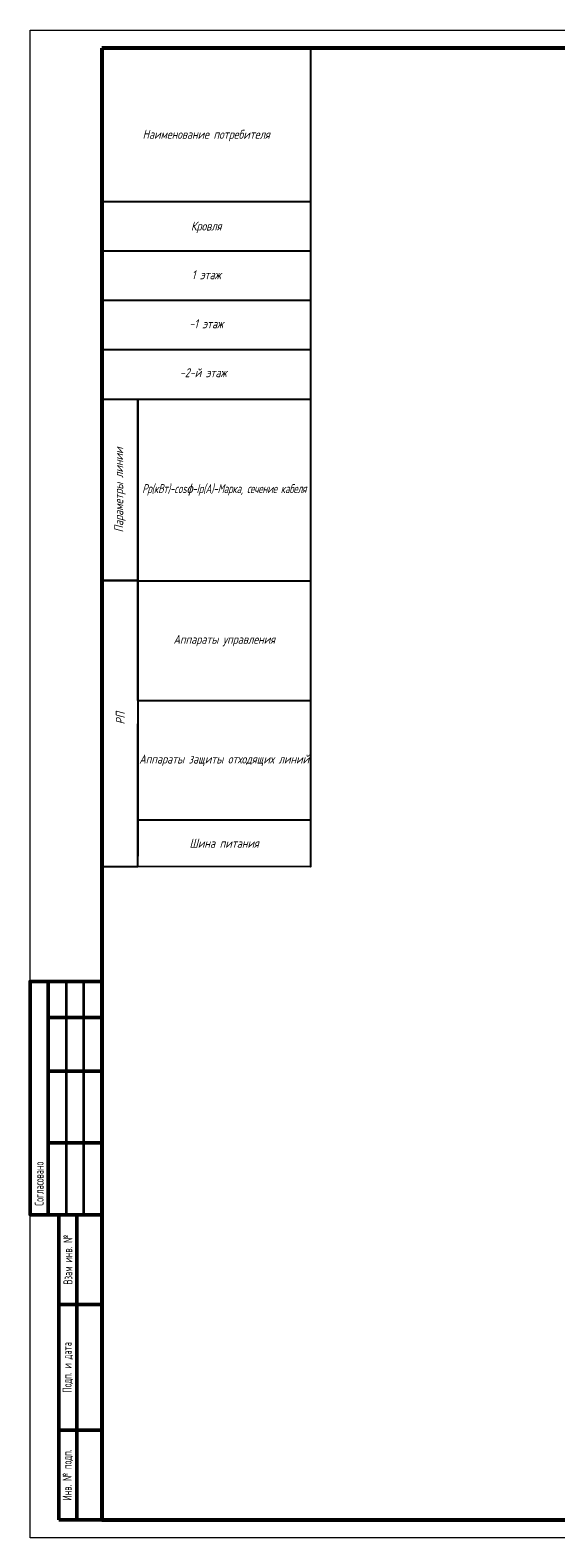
# Model space of a CAD drawing. Header units: millimetres. Extents: x -101899 to 582947, y -77476 to 345289.
# Tile 53 of 100: x 3782 to 18423, y 109348 to 151348. Entities that reach past the tile are written whole.
import ezdxf

# ---------------------------------------------------------------- set-up
doc = ezdxf.new("R2010")
doc.units = ezdxf.units.MM
doc.layers.add('текст', color=7, linetype='Continuous', lineweight=20)
doc.layers.add('ФОРМАТ', color=7, linetype='Continuous', lineweight=18)
doc.styles.add('$_Electrical_gost', font='cs_gost2304.shx', dxfattribs={"width": 0.8})
doc.styles.add('_ЕСКД', font='cs_gost2304.shx', dxfattribs={"oblique": 15, "height": 2.5})
doc.styles.add('ЕСКД', font='cs_gost2304.shx', dxfattribs={"oblique": 15, "height": 2.5})

# ---------------------------------------------------------------- blocks, each defined once
blk = doc.blocks.new('*U34')
at = {"layer": 'ФОРМАТ', "lineweight": 50}
for p, q in [((5, 155), (5, 90)), ((5, 145), (20, 145)), ((5, 130), (20, 130)), ((5, 110), (20, 110)), ((8, 65), (8, 90)), ((13, 5), (13, 90)), ((8, 30), (8, 65)), ((8, 65), (20, 65)), ((8, 5), (8, 30)), ((8, 30), (20, 30)), ((20, 5), (8, 5))]:
    blk.add_line(p, q, dxfattribs=at)
at = {"layer": 'ФОРМАТ', "lineweight": 35}
for p, q in [((10, 155), (10, 90)), ((14.84, 155), (14.84, 90)), ((8, 90), (20, 90)), ((8, 90), (20, 90))]:
    blk.add_line(p, q, dxfattribs=at)
at = {"layer": 'ФОРМАТ'}
blk.add_lwpolyline([(1188, 420), (1188, 0), (0, 0), (0, 420)], close=True, dxfattribs=at)
at = {"layer": 'ФОРМАТ', "lineweight": 53}
blk.add_lwpolyline([(20, 415), (20, 5), (1183, 5), (1183, 415)], close=True, dxfattribs=at)
at = {"layer": 'ФОРМАТ', "lineweight": 50}
blk.add_lwpolyline([(20, 90), (0, 90), (0, 155), (20, 155)], dxfattribs=at)
at = {"layer": 'ФОРМАТ', "lineweight": 15, "char_height": 2.5, "rotation": 90, "style": '$_Electrical_gost'}
for s, insert, width, attachment_point in [('\\pxl1,t1;Согласовано', (2.5, 90), 65, 4), ('Взам инв. №', (10.5, 77.5), 25, 5), ('Подп. и дата', (10.5, 47.5), 35, 5), ('Инв. № подп.', (10.5, 17.5), 25, 5)]:
    blk.add_mtext(s, dxfattribs=dict(at, insert=insert, width=width, attachment_point=attachment_point))

msp = doc.modelspace()

# ---------------------------------------------------------------- linework, layer by layer
for p, q in [((6780.5, 136012.2), (11590.7, 136012.2)), ((6781.6, 132677.6), (6781.6, 128342.1))]:
    msp.add_line(p, q)
for points in [[(5782.1, 150848.2), (11588.3, 150848.2), (11588.3, 145190.5), (5782.1, 145190.5)], [(5783.8, 128053.5), (6781.1, 128051.9), (6786.7, 136013.7), (5788.3, 136013.7)]]:
    msp.add_lwpolyline(points, close=True)
for points in [[(11588.3, 146565.5), (5782.1, 146565.5)], [(11588.3, 145190.5), (11588.3, 128044.7), (6781.1, 128048.1)], [(5783.8, 141066.2), (5782.1, 144481.8)], [(11588.3, 143815.5), (5782.1, 143815.5)], [(11588.3, 142440.5), (5782.1, 142440.5)], [(5782.1, 141065.5), (11588.3, 141065.5)], [(5783.8, 141066.2), (5783.8, 136014.5), (6781.1, 136013), (6782.2, 141066.2)], [(6781.6, 141066.2), (6781.6, 136013)], [(6784, 132677.6), (6784, 136013)], [(6780.5, 132676.8), (11590.7, 132676.8)], [(11588.3, 129341.4), (6780.5, 129341.4)]]:
    msp.add_lwpolyline(points)

# ---------------------------------------------------------------- block references
at = {"color": 114, "true_color": 0x139b48, "xscale": 100, "yscale": 100, "zscale": 100}
msp.add_blockref('*U34', (3782.1, 109347.8), dxfattribs=at)

# ---------------------------------------------------------------- texts
at = {"layer": 'текст', "char_height": 250, "attachment_point": 5}
for s, insert, width, style in [('Наименование потребителя', (8684.9, 148412.8), 5806.697, 'ЕСКД'), ('Кровля', (8685.2, 145857.3), 5806.142, '_ЕСКД'), ('1 этаж', (8685.2, 144534.1), 5806.142, '_ЕСКД'), ('-1 этаж', (8685.2, 143168.4), 5806.142, '_ЕСКД'), ('-2-й этаж', (8600.8, 141805.2), 1863.057, 'ЕСКД'), ('\\pxi0.00721;{\\W0.9;\\T0.95;Рр(кВт)-cos\\fISOCPEUR|b0|i0|c204|p34;ɸ\\Fcs_gost2304|c204;-Ip(А)-Марка, сечение кабеля}', (9184.7, 138538.9), 4807.2, 'ЕСКД'), ('Аппараты управления', (9186.8, 134344.5), 4807.754, 'ЕСКД'), ('Аппараты защиты отходящих линий', (9184.4, 131009.1), 4807.754, 'ЕСКД'), ('Шина питания', (9184.4, 128696.7), 4807.754, 'ЕСКД')]:
    msp.add_mtext(s, dxfattribs=dict(at, insert=insert, width=width, style=style))
at = {"layer": 'текст', "char_height": 250, "attachment_point": 5, "rotation": 90, "style": 'ЕСКД'}
for s, insert, width in [('Параметры линии', (6282.7, 138540), 5052.499), ('РП', (6294.6, 132177.5), 7670.878)]:
    msp.add_mtext(s, dxfattribs=dict(at, insert=insert, width=width))

doc.saveas('drawing.dxf')
